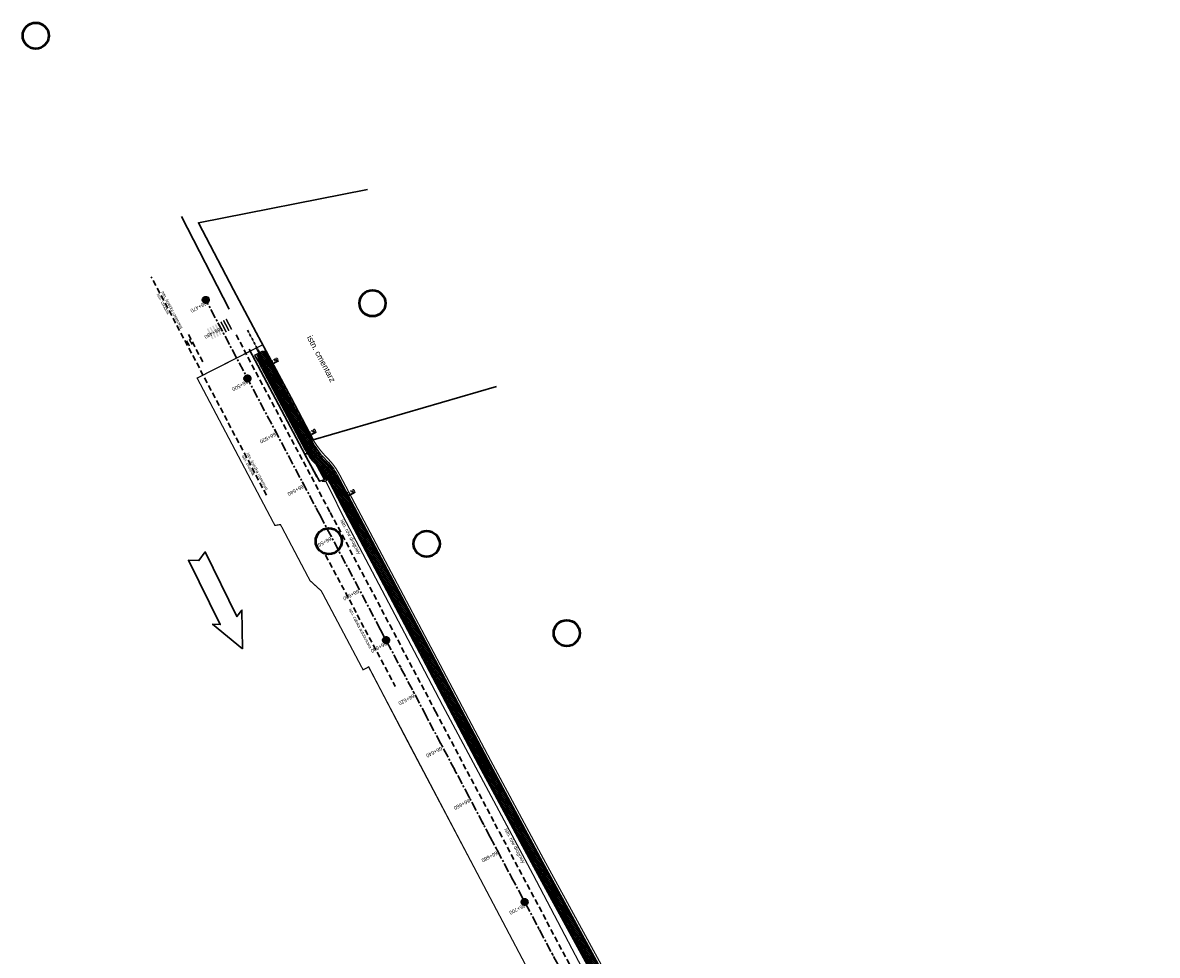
# Model space of a CAD drawing. Extents: x 7529638 to 7533737, y 5721204 to 5727900.
# Tile 24 of 24: x 7529638 to 7530021, y 5727585 to 5727900. Entities that reach past the tile are written whole.
import ezdxf

# ---------------------------------------------------------------- set-up
doc = ezdxf.new("R2010")
doc.units = 0
doc.header["$PDMODE"] = 1
doc.header["$PDSIZE"] = 0.3
for name, pattern in [('817-dzialki-09-05-04$0$HIDDEN', [0.375, 0.25, -0.125]), ('ACAD_ISO05W100', [33, 24, -3, 0, -3, 0, -3]), ('CENTER', [50.8, 31.75, -6.35, 6.35, -6.35]), ('HIDDEN', [9.525, 6.35, -3.175])]:
    doc.linetypes.add(name, pattern=pattern)
for name, color, linetype in [('C-DROGI-SYTUACJA-ETYKIETY', 7, 'Continuous'), ('D-pobocza', 60, 'Continuous'), ('D-rowy', 160, 'Continuous'), ('D-wymiary', 1, 'Continuous')]:
    doc.layers.add(name, color=color, linetype=linetype)
for name, color, linetype, lineweight in [('D-bariera-uliczna-typu-B-01', 1, 'FENCELINE1', 30), ('D-krawędzie', 3, 'Continuous', 30), ('D-obrzeża', 2, 'Continuous', 30), ('D-opisy', 2, 'Continuous', 30), ('D-oś', 10, 'CENTER', 30), ('D-pas-drogowy', 7, 'ACAD_ISO05W100', 50), ('Sieci-KD-proj', 4, 'KANDESZCZ_X2', 50)]:
    doc.layers.add(name, color=color, linetype=linetype, lineweight=lineweight)
for name, color, linetype, lineweight, true_color in [('D-hatch-ciag-pieszo-rowerowy', 7, 'Continuous', 13, 0xff9f80), ('D-LR-etap-III', 7, '817-dzialki-09-05-04$0$HIDDEN', 50, 0x00008f), ('D-ogrodzenie-istn', 7, 'FENCELINE2', 30, 0x7a007a), ('D-podzialy-dzialek', 7, 'Continuous', 50, 0xff3333), ('D-przepusty', 7, 'Continuous', 50, 0x852100)]:
    doc.layers.add(name, color=color, linetype=linetype, lineweight=lineweight, true_color=true_color)
doc.layers.add('D-malowanie-istn', color=7, linetype='Continuous', true_color=0x1a6600)
doc.styles.add('DIMTEXT', font='simplex.shx', dxfattribs={"width": 0.7})
doc.styles.get("Standard").update_dxf_attribs({"font": 'arial.ttf'})
doc.linetypes.add('FENCELINE1', pattern='A,6.35,-2.54,[133,ltypeshp.shx,S=2.54,R=0,X=-2.54,Y=0],-2.54,25.4', length=36.83)
doc.linetypes.add('FENCELINE2', pattern='A,6.35,-2.54,[132,ltypeshp.shx,S=2.54,R=0,X=-2.54,Y=0],-2.54,25.4', length=36.83)
doc.linetypes.add('KANDESZCZ_X2', pattern='A,4.366477,-0.326302,["kd",DIMTEXT,S=1.28,R=0,X=0,Y=-0.405864],-2.036296,4.465198', length=11.194273)
doc.dimstyles.new('500', dxfattribs={"dimtxt": 1, "dimasz": 0.7, "dimexe": 0.2, "dimexo": 0.5, "dimgap": 0.2, "dimtad": 1, "dimrnd": 0.005, "dimzin": 0, "dimdsep": 46, "dimtxsty": 'DIMTEXT', "dimblk": 'ARCHTICK', "dimcen": 0, "dimclrd": 256, "dimclre": 256, "dimclrt": 2, "dimadec": 5, "dimazin": 0, "dimtfac": 1, "dimtofl": 0, "dimtmove": 0, "dimatfit": 3, "dimfxl": 1, "dimtolj": 1, "dimtzin": 0, "dimlwd": -1, "dimlwe": -1, "dimarcsym": 0})

# ---------------------------------------------------------------- blocks, each defined once
blk = doc.blocks.new('_ArchTick')
at = {"color": 0, "linetype": 'ByBlock', "const_width": 0.15}
blk.add_lwpolyline([(-0.5, -0.5), (0.5, 0.5)], dxfattribs=at)
blk = doc.blocks.new('*D74')
at = {"layer": 'D-wymiary', "transparency": 16777216}
for p, q in [((7529747.92, 5727739.56), (7529750.78, 5727741.07)), ((7529745.47, 5727738.83), (7529745.61, 5727738.56)), ((7529745.71, 5727738.39), (7529747.92, 5727739.56)), ((7529747.68, 5727740), (7529747.82, 5727739.73))]:
    blk.add_line(p, q, dxfattribs=at)
at = {"layer": 'Defpoints', "color": 0, "transparency": 16777216}
for p in [(7529745.71, 5727738.39), (7529747.92, 5727739.56), (7529747.92, 5727739.56)]:
    blk.add_point(p, dxfattribs=at)
at = {"layer": 'D-wymiary', "transparency": 16777216, "xscale": 0.6999999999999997, "yscale": 0.6999999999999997, "zscale": 0.6999999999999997}
for p, rotation in [((7529747.92, 5727739.56), 27.87274249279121), ((7529745.71, 5727738.39), 207.8727424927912)]:
    blk.add_blockref('_ArchTick', p, dxfattribs=dict(at, rotation=rotation))
at = {"layer": 'D-wymiary', "color": 2, "transparency": 16777216, "insert": (7529749.33, 5727741.09), "char_height": 1, "attachment_point": 5, "rotation": 27.8727, "style": 'DIMTEXT'}
blk.add_mtext('\\A1;2.50', dxfattribs=at)
blk = doc.blocks.new('*D75')
at = {"layer": 'D-wymiary', "transparency": 16777216}
for p, q in [((7529719.8, 5727782.81), (7529722.01, 5727783.98)), ((7529720.03, 5727782.37), (7529719.89, 5727782.63)), ((7529722.01, 5727783.98), (7529724.87, 5727785.49)), ((7529722.24, 5727783.54), (7529722.1, 5727783.8))]:
    blk.add_line(p, q, dxfattribs=at)
at = {"layer": 'Defpoints', "color": 0, "transparency": 16777216}
for p in [(7529719.8, 5727782.81), (7529722.01, 5727783.98), (7529722.01, 5727783.98)]:
    blk.add_point(p, dxfattribs=at)
at = {"layer": 'D-wymiary', "transparency": 16777216, "xscale": 0.6999999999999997, "yscale": 0.6999999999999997, "zscale": 0.6999999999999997}
for p, rotation in [((7529719.8, 5727782.81), 207.9018329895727), ((7529722.01, 5727783.98), 27.90183298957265)]:
    blk.add_blockref('_ArchTick', p, dxfattribs=dict(at, rotation=rotation))
at = {"layer": 'D-wymiary', "color": 2, "transparency": 16777216, "insert": (7529723.42, 5727785.52), "char_height": 1, "attachment_point": 5, "rotation": 27.9018, "style": 'DIMTEXT'}
blk.add_mtext('\\A1;2.50', dxfattribs=at)
blk = doc.blocks.new('*D76')
at = {"layer": 'D-wymiary', "transparency": 16777216}
for p, q in [((7529732.31, 5727759.19), (7529732.45, 5727758.93)), ((7529732.54, 5727758.75), (7529734.75, 5727759.92)), ((7529734.51, 5727760.36), (7529734.66, 5727760.1)), ((7529734.75, 5727759.92), (7529737.61, 5727761.43))]:
    blk.add_line(p, q, dxfattribs=at)
at = {"layer": 'Defpoints', "color": 0, "transparency": 16777216}
for p in [(7529734.75, 5727759.92), (7529734.75, 5727759.92), (7529732.54, 5727758.75)]:
    blk.add_point(p, dxfattribs=at)
at = {"layer": 'D-wymiary', "transparency": 16777216, "xscale": 0.6999999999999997, "yscale": 0.6999999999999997, "zscale": 0.6999999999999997}
for p, rotation in [((7529732.54, 5727758.75), 207.9018329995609), ((7529734.75, 5727759.92), 27.9018329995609)]:
    blk.add_blockref('_ArchTick', p, dxfattribs=dict(at, rotation=rotation))
at = {"layer": 'D-wymiary', "color": 2, "transparency": 16777216, "insert": (7529736.16, 5727761.46), "char_height": 1, "attachment_point": 5, "rotation": 27.9018, "style": 'DIMTEXT'}
blk.add_mtext('\\A1;2.50', dxfattribs=at)
blk = doc.blocks.new('kilometraz')
at = {"linetype": 'ByBlock', "lineweight": -2}
blk.add_hatch(color=0, dxfattribs=at).paths.add_polyline_path([(0, -0.375, 0.4142136), (0.375, 0, 0.4142136), (0, 0.375)])
at = {"color": 0, "linetype": 'ByBlock', "lineweight": -2}
blk.add_line((0, 0.375), (0, -0.375), dxfattribs=at)
blk.add_circle((0, 0), 0.375, dxfattribs=at)
blk = doc.blocks.new('AeccTickLine')
at = {"color": 0, "linetype": 'ByBlock', "lineweight": -2}
blk.add_line((0, 1), (0, -1), dxfattribs=at)
blk = doc.blocks.new('reszka')
at = {"layer": 'D-przepusty', "lineweight": 25, "extrusion": (-7.091e-05, -7.091e-05, 1)}
for p, q in [((-20, 106), (-66, 43)), ((-12, 100), (-66, 25)), ((-66, -43), (-66, 43)), ((-12, 100), (-20, 106)), ((-20, 106), (0, 106)), ((-12, -100), (-12, 100)), ((-12, 100), (0, 100)), ((0, -106), (0, 106)), ((-12, -100), (-66, -25)), ((-20, -106), (-66, -43)), ((-12, -100), (-20, -106)), ((-20, -106), (0, -106)), ((-12, -100), (0, -100))]:
    blk.add_line(p, q, dxfattribs=at)

msp = doc.modelspace()

# ---------------------------------------------------------------- hatches: boundary and pattern name
at = {"layer": 'D-hatch-ciag-pieszo-rowerowy'}
h = msp.add_hatch(dxfattribs=at)
h.set_pattern_fill('ANSI37', color=256, scale=0.15, style=0)
h.set_pattern_definition([(45, (0, 0), (-0.33675960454, 0.33675960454), []), (135, (0, 0), (-0.33675960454, -0.33675960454), [])])
h.paths.add_polyline_path([(7529794.958, 5727650.503), (7529776.019, 5727686.408), (7529748.844, 5727737.805), (7529744.118, 5727746.741, 0.0717852), (7529740.753, 5727751.358), (7529739.549, 5727752.592, -0.0716576), (7529736.189, 5727757.2), (7529719.52, 5727788.68), (7529717.275, 5727787.577), (7529734.148, 5727755.712, 0.0716576), (7529737.508, 5727751.104), (7529738.712, 5727749.87, -0.0717852), (7529742.077, 5727745.253), (7529746.633, 5727736.639), (7529773.808, 5727685.242), (7529792.751, 5727649.328), (7529811.281, 5727614.82), (7529836.657, 5727568.297), (7529856.555, 5727531.255), (7529859.536, 5727525.637), (7529862.565, 5727525.262), (7529858.761, 5727532.432), (7529838.856, 5727569.487), (7529813.479, 5727616.01)])
at = {"layer": 'D-malowanie-istn'}
h = msp.add_hatch(color=256, dxfattribs=at)
h.paths.add_polyline_path([(7529704.57, 5727798.33), (7529704.126, 5727798.099), (7529705.976, 5727794.552), (7529706.419, 5727794.783)])
h.paths.add_polyline_path([(7529703.683, 5727797.868), (7529703.459, 5727797.751, 0.0166824), (7529705.179, 5727794.137), (7529705.532, 5727794.321)])
h.paths.add_polyline_path([(7529703.459, 5727797.751), (7529703.24, 5727797.637), (7529705.089, 5727794.09), (7529705.179, 5727794.137, -0.0166824)])
h.paths.add_polyline_path([(7529702.796, 5727797.406), (7529702.353, 5727797.174), (7529704.202, 5727793.628), (7529704.646, 5727793.859)])
h.paths.add_polyline_path([(7529701.909, 5727796.943), (7529701.466, 5727796.712), (7529703.316, 5727793.165), (7529703.759, 5727793.396)])
h.paths.add_polyline_path([(7529701.023, 5727796.481), (7529700.579, 5727796.25), (7529702.429, 5727792.703), (7529702.872, 5727792.934)])
h = msp.add_hatch(color=256, dxfattribs=at)
h.paths.add_polyline_path([(7529707.309, 5727799.725), (7529706.865, 5727799.493), (7529708.715, 5727795.947), (7529709.158, 5727796.178)])
h.paths.add_polyline_path([(7529706.422, 5727799.262), (7529705.978, 5727799.031), (7529707.828, 5727795.484), (7529708.271, 5727795.715)])
h.paths.add_polyline_path([(7529705.535, 5727798.8), (7529705.092, 5727798.569), (7529706.941, 5727795.022), (7529707.385, 5727795.253)])
h = msp.add_hatch(color=256, dxfattribs=at)
h.paths.add_polyline_path([(7529694.481, 5727790.404), (7529694.926, 5727790.632), (7529694, 5727792.408), (7529693.556, 5727792.177)])
h.paths.add_polyline_path([(7529695.371, 5727790.86), (7529695.816, 5727791.089), (7529694.887, 5727792.87), (7529694.443, 5727792.639)])

# ---------------------------------------------------------------- linework, layer by layer
at = {"layer": 'D-bariera-uliczna-typu-B-01', "ltscale": 0.1}
for points in [[(7529692.046, 5727834.185), (7529708.086, 5727802.898)], [(7529714.892, 5727789.45), (7529737.699, 5727746.326)]]:
    msp.add_lwpolyline(points, dxfattribs=at)
at = {"layer": 'D-krawędzie', "linetype": 'HIDDEN', "ltscale": 0.3}
for points in [[(7529720.718, 5727740.089), (7529681.837, 5727813.791)], [(7529694.37, 5727794.38), (7529699.37, 5727784.86)], [(7529710.45, 5727794.247), (7529742.213, 5727734.302), (7529762.326, 5727696.274), (7529777.785, 5727667.006), (7529799.322, 5727626.3), (7529822.193, 5727583.156), (7529846.924, 5727536.347), (7529864.752, 5727502.663), (7529900.459, 5727434.965), (7529935.352, 5727369.308), (7529971.476, 5727300.786), (7530006.702, 5727234.141), (7530044.198, 5727163.133), (7530082.89, 5727090.2), (7530098.687, 5727060.362), (7530131.998, 5726997.21), (7530163.822, 5726937.097), (7530204.081, 5726861.013), (7530247.82, 5726778.438)]]:
    msp.add_lwpolyline(points, dxfattribs=at)
at = {"layer": 'D-krawędzie', "linetype": 'ByBlock'}
msp.add_lwpolyline([(7529739.42, 5727745.035), (7529738.59, 5727744.81), (7529733.626, 5727753.805), (7529734.819, 5727754.543)], dxfattribs=at)
at = {"layer": 'D-krawędzie', "linetype": 'HIDDEN', "ltscale": 0.3, "flags": 128}
msp.add_lwpolyline([(7529740.66, 5727719.87), (7529764.16, 5727675.55)], dxfattribs=at)
at = {"layer": 'D-LR-etap-III', "ltscale": 10, "flags": 128}
msp.add_lwpolyline([(7531750.474, 5723895.103, 0.4, 0.4, 0), (7531750.505, 5723895.13, 0.4, 0.4, 0), (7531682.71, 5724022.92, 0.4, 0.4, 0), (7531619.177, 5724147.204, 0.4, 0.4, 0), (7531592.309, 5724198.489, 0.4, 0.4, 0), (7531553.264, 5724272.919, 0.4, 0.4, 0), (7531504.02, 5724366.79, 0.4, 0.4, 0), (7531482.09, 5724407.62, 0.4, 0.4, 0), (7531412.35, 5724541.183, 0.4, 0.4, 0), (7531388.464, 5724586.93, 0.4, 0.4, 0), (7531345.12, 5724669.94, 0.4, 0.4, 0), (7531127.66, 5725081.67, 0.4, 0.4, 0), (7531059.253, 5725211.041, 0.4, 0.4, 0), (7531008.007, 5725307.954, 0.4, 0.4, 0), (7530964.182, 5725390.836, 0.4, 0.4, 0), (7530914.557, 5725484.684, 0.4, 0.4, 0), (7530865.243, 5725577.494, 0.4, 0.4, 0), (7530840.085, 5725624.059, 0.4, 0.4, 0), (7530802.56, 5725694.925, 0.4, 0.4, 0), (7530755.54, 5725787.51, 0.4, 0.4, 0), (7530708.718, 5725876.303, 0.4, 0.4, 0), (7530695.12, 5725902.09, 0.4, 0.4, 0), (7530642.914, 5726001.078, 0.4, 0.4, 0), (7530634.935, 5726016.147, 0.4, 0.4, 0), (7530610.82, 5726061.93, 0.4, 0.4, 0), (7530610.82, 5726061.93, 0.4, 0.4, 0), (7530607.21, 5726063.51, 0.4, 0.4, 0), (7530597.42, 5726080.68, 0.4, 0.4, 0), (7530591.16, 5726088.44, 0.4, 0.4, 0), (7530581.28, 5726107.21, 0.4, 0.4, 0), (7530571.29, 5726130.56, 0.4, 0.4, 0), (7530549.555, 5726171.527, 0.4, 0.4, 0), (7530531.014, 5726206.474, 0.4, 0.4, 0), (7530516.461, 5726236.017, 0.4, 0.4, 0), (7530500.799, 5726266.141, 0.4, 0.4, 0), (7530491.35, 5726283.94, 0.4, 0.4, 0), (7530482.4, 5726303.41, 0.4, 0.4, 0), (7530482.4, 5726303.41, 0.4, 0.4, 0), (7530450.41, 5726357.28, 0.4, 0.4, 0), (7530397.759, 5726458.5, 0.4, 0.4, 0), (7530334.708, 5726583.665, 0.4, 0.4, 0), (7530303.939, 5726645.168, 0.4, 0.4, 0), (7530300.51, 5726651.778, 0.4, 0.4, 0), (7530289.214, 5726671.967, 0.4, 0.4, 0), (7530281.54, 5726685.57, 0.4, 0.4, 0), (7530261.371, 5726724.163, 0.4, 0.4, 0), (7530254.03, 5726738.21, 0.4, 0.4, 0), (7530197.22, 5726845.06, 0.4, 0.4, 0), (7530194.71, 5726849.15, 0.4, 0.4, 0), (7530195.92, 5726850.75, 0.4, 0.4, 0), (7530170.547, 5726892.961, 0.4, 0.4, 0), (7530143.175, 5726945.066, 0.4, 0.4, 0), (7530105.06, 5727018.32, 0.4, 0.4, 0), (7530100.06, 5727027.16, 0.4, 0.4, 0), (7530062.319, 5727099.625, 0.4, 0.4, 0), (7530015.379, 5727189.42, 0.4, 0.4, 0), (7529983.208, 5727250.207, 0.4, 0.4, 0), (7529953.284, 5727306.747, 0.4, 0.4, 0), (7529900.671, 5727406.159, 0.4, 0.4, 0), (7529890.63, 5727425.131, 0.4, 0.4, 0), (7529875.155, 5727454.426, 0.4, 0.4, 0), (7529857.56, 5727487.787, 0.4, 0.4, 0), (7529835.194, 5727530.193, 0.4, 0.4, 0), (7529811.741, 5727574.662, 0.4, 0.4, 0), (7529792.102, 5727611.923, 0.4, 0.4, 0), (7529768.066, 5727657.47, 0.4, 0.4, 0), (7529755.211, 5727682.131, 0.4, 0.4, 0), (7529753.31, 5727681.13, 0.4, 0.4, 0), (7529739.21, 5727707.77, 0.4, 0.4, 0), (7529735.395, 5727711.252, 0.4, 0.4, 0), (7529725.42, 5727730.2, 0.4, 0.4, 0), (7529723.55, 5727729.88, 0.4, 0.4, 0), (7529697.302, 5727779.642, 0.4, 0.4, 0), (7529719.413, 5727790.898, 0.4, 0.4, 0), (7529736.46, 5727758.74, 0.4, 0.4, 0.0460321), (7529740.444, 5727753.465, 0.4, 0.4, 0), (7529741.648, 5727752.231, 0.4, 0.4, -0.0717852), (7529745.223, 5727747.325, 0.4, 0.4, 0), (7529749.949, 5727738.389, 0.4, 0.4, 0), (7529777.124, 5727686.992, 0.4, 0.4, 0), (7529796.062, 5727651.09, 0.4, 0.4, 0), (7529814.579, 5727616.605, 0.4, 0.4, 0), (7529839.955, 5727570.082, 0.4, 0.4, 0), (7529859.864, 5727533.021, 0.4, 0.4, 0), (7529880.997, 5727493.182, 0.4, 0.4, 0), (7529904.798, 5727448.507, 0.4, 0.4, 0), (7529920.757, 5727418.287, 0.4, 0.4, 0), (7529946.499, 5727367.895, 0.4, 0.4, 0), (7529971.896, 5727319.981, 0.4, 0.4, 0), (7529988.437, 5727288.487, 0.4, 0.4, 0), (7529996.992, 5727272.627, 0.4, 0.4, 0), (7530017.129, 5727234.286, 0.4, 0.4, 0), (7530032.82, 5727204.742, 0.4, 0.4, 0), (7530051.161, 5727170.054, 0.4, 0.4, 0), (7530068.798, 5727136.771, 0.4, 0.4, 0), (7530090.027, 5727095.971, 0.4, 0.4, 0), (7530107.701, 5727063.401, 0.4, 0.4, 0), (7530136.275, 5727011.384, 0.4, 0.4, 0), (7530162.713, 5726962.886, 0.4, 0.4, 0), (7530186.28, 5726918.985, 0.4, 0.4, 0), (7530207.082, 5726878.943, 0.4, 0.4, 0), (7530230.626, 5726834.519, 0.4, 0.4, 0), (7530260.222, 5726778.245, 0.4, 0.4, 0), (7530265.608, 5726773.238, 0.4, 0.4, 0), (7530276.571, 5726763.69, 0.4, 0.4, 0), (7530289.767, 5726738.01, 0.4, 0.4, 0), (7530291.165, 5726721.546, 0.4, 0.4, 0), (7530295.342, 5726713.088, 0.4, 0.4, 0), (7530301.678, 5726700.637, 0.4, 0.4, 0), (7530324.365, 5726656.792, 0.4, 0.4, 0), (7530342.136, 5726623.047, 0.4, 0.4, 0), (7530359.054, 5726590.648, 0.4, 0.4, 0), (7530382.017, 5726547.444, 0.4, 0.4, 0), (7530405.164, 5726503.164, 0.4, 0.4, 0), (7530426.654, 5726462.186, 0.4, 0.4, 0), (7530447.035, 5726423.303, 0.4, 0.4, 0), (7530470, 5726379.319, 0.4, 0.4, 0), (7530489.471, 5726342.493, 0.4, 0.4, 0), (7530508.631, 5726306.285, 0.4, 0.4, 0), (7530529.209, 5726266.894, 0.4, 0.4, 0), (7530544.133, 5726237.806, 0.4, 0.4, 0), (7530554.936, 5726217.866, 0.4, 0.4, 0.0204379), (7530556.557, 5726215.146, 0.4, 0.4, 0), (7530564.205, 5726203.429, 0.4, 0.4, -0.0241664), (7530566.219, 5726199.99, 0.4, 0.4, 0), (7530569.433, 5726193.841, 0.4, 0.4, -0.0214946), (7530571.303, 5726189.853, 0.4, 0.4, 0), (7530574.17, 5726182.99, 0.4, 0.4, 0.0225353), (7530576.043, 5726179.017, 0.4, 0.4, 0), (7530580.578, 5726170.428, 0.4, 0.4, 0), (7530583.3, 5726167.41, 0.4, 0.4, 0), (7530588.019, 5726160.183, 0.4, 0.4, 0), (7530598.618, 5726155.264, 0.4, 0.4, 0), (7530608.258, 5726140.497, 0.4, 0.4, 0), (7530603.27, 5726136.83, 0.4, 0.4, 0), (7530606.53, 5726131.84, 0.4, 0.4, 0), (7530603.992, 5726123.395, 0.4, 0.4, 0), (7530604.725, 5726122.208, 0.4, 0.4, -0.0171909), (7530608.179, 5726116.165, 0.4, 0.4, 0), (7530628.536, 5726077.513, 0.4, 0.4, 0), (7530650.61, 5726035.728, 0.4, 0.4, 0), (7530669.66, 5725998.908, 0.4, 0.4, 0), (7530697.662, 5725945.732, 0.4, 0.4, 0), (7530716.009, 5725911.041, 0.4, 0.4, 0), (7530734.249, 5725876.731, 0.4, 0.4, 0), (7530752.493, 5725841.77, 0.4, 0.4, 0), (7530779.501, 5725790.396, 0.4, 0.4, 0), (7530796.713, 5725757.721, 0.4, 0.4, 0), (7530818.11, 5725716.812, 0.4, 0.4, 0), (7530832.483, 5725688.463, 0.4, 0.4, 0), (7530848.599, 5725657.77, 0.4, 0.4, 0), (7530868.416, 5725620.234, 0.4, 0.4, 0), (7530873.03, 5725611.462, 0.4, 0.4, 0), (7530879.813, 5725598.545, 0.4, 0.4, 0.1336076), (7530886.517, 5725591.336, 0.4, 0.4, 0), (7530889.092, 5725589.736, 0.4, 0.4, -0.0197443), (7530902.424, 5725580.208, 0.4, 0.4, 0), (7530905.83, 5725573.47, 0.4, 0.4, -0.019389), (7530909.092, 5725555.549, 0.4, 0.4, 0), (7530909.405, 5725546.422, 0.4, 0.4, 0), (7530926.738, 5725511.613, 0.4, 0.4, 0), (7530959.045, 5725450.186, 0.4, 0.4, 0), (7531002.124, 5725368.289, 0.4, 0.4, 0), (7531031.647, 5725313.275, 0.4, 0.4, 0), (7531063.399, 5725254.295, 0.4, 0.4, 0), (7531090.471, 5725202.703, 0.4, 0.4, 0), (7531113.223, 5725158.577, 0.4, 0.4, 0), (7531150.831, 5725086.712, 0.4, 0.4, 0), (7531159.28, 5725076.787, 0.4, 0.4, 0), (7531166.31, 5725074.58, 0.4, 0.4, 0), (7531172.29, 5725062.58, 0.4, 0.4, 0), (7531170.59, 5725055.606, 0.4, 0.4, 0), (7531174.952, 5725040.351, 0.4, 0.4, 0), (7531205.998, 5724981.579, 0.4, 0.4, 0), (7531237.222, 5724922.816, 0.4, 0.4, 0), (7531262.39, 5724875.283, 0.4, 0.4, 0), (7531296.078, 5724811.596, 0.4, 0.4, 0), (7531315.935, 5724773.526, 0.4, 0.4, 0), (7531345.276, 5724720.081, 0.4, 0.4, 0), (7531366.586, 5724677.208, 0.4, 0.4, 0), (7531382.715, 5724645.976, 0.4, 0.4, 0), (7531401.299, 5724610.875, 0.4, 0.4, 0), (7531427.288, 5724560.489, 0.4, 0.4, 0), (7531449.111, 5724520.398, 0.4, 0.4, 0), (7531477.65, 5724466.021, 0.4, 0.4, 0), (7531500.996, 5724421.113, 0.4, 0.4, 0), (7531512.961, 5724397.937, 0.4, 0.4, 0.002391), (7531518.819, 5724389.827, 0.4, 0.4, 0), (7531526.32, 5724379.39, 0.4, 0.4, 0), (7531539.05, 5724355.274, 0.4, 0.4, 0), (7531567.497, 5724301.386, 0.4, 0.4, 0), (7531601.021, 5724241.29, 0.4, 0.4, 0), (7531634.984, 5724179.164, 0.4, 0.4, 0), (7531649, 5724153.82, 0.4, 0.4, 0), (7531666.786, 5724113.659, 0.4, 0.4, 0), (7531674.55, 5724094.21, 0.4, 0.4, 0), (7531682.84, 5724077.713, 0.4, 0.4, 0), (7531692.69, 5724058.11, 0.4, 0.4, 0), (7531692.69, 5724058.11, 0.4, 0.4, 0), (7531699.47, 5724043.17, 0.4, 0.4, 0), (7531719.792, 5724002.494, 0.4, 0.4, 0), (7531737.748, 5723966.758, 0.4, 0.4, 0), (7531754.514, 5723945.886, 0.4, 0.4, 0), (7531764.652, 5723934.667, 0.4, 0.4, 0), (7531780.08, 5723929.25, 0.4, 0.4, 0), (7531792.612, 5723906.338, 0.4, 0.4, 0), (7531792.612, 5723906.338, 0.4, 0.4, 0), (7531756.962, 5723883.055, 0.4, 0.4, 0), (7531750.46, 5723895.13, 0.4, 0.4, 0), (7531750.46, 5723895.13, 0, 0, 0)], format="xyseb", dxfattribs=at)
at = {"layer": 'D-obrzeża'}
for points in [[(7529716.61, 5727787.25), (7529719.52, 5727788.68)], [(7529716.61, 5727787.25), (7529718.473, 5727785.316)]]:
    msp.add_lwpolyline(points, dxfattribs=at)
for points in [[(7529996.408, 5727271.05), (7529995.888, 5727272.04), (7529987.333, 5727287.9), (7529970.791, 5727319.398), (7529945.39, 5727367.318), (7529919.647, 5727417.711), (7529903.693, 5727447.921), (7529879.894, 5727492.595), (7529858.761, 5727532.432), (7529838.856, 5727569.487), (7529813.479, 5727616.01), (7529794.958, 5727650.503), (7529776.019, 5727686.408), (7529748.844, 5727737.805), (7529744.118, 5727746.741, 0.0717852), (7529740.753, 5727751.358), (7529739.549, 5727752.592, -0.0716576), (7529736.189, 5727757.2), (7529719.52, 5727788.68)], [(7530013.813, 5727232.534), (7529993.681, 5727270.865), (7529985.127, 5727286.725), (7529968.58, 5727318.231), (7529943.172, 5727366.164), (7529917.429, 5727416.559), (7529901.485, 5727446.75), (7529877.686, 5727491.422), (7529856.555, 5727531.255), (7529836.657, 5727568.297), (7529811.281, 5727614.82), (7529792.751, 5727649.328), (7529773.808, 5727685.242), (7529746.633, 5727736.639), (7529746.633, 5727736.639), (7529742.077, 5727745.253, 0.0717852), (7529738.712, 5727749.87), (7529737.508, 5727751.104, -0.0716576), (7529734.148, 5727755.712), (7529718.473, 5727785.316)]]:
    msp.add_lwpolyline(points, format="xyb", dxfattribs=at)
at = {"layer": 'D-ogrodzenie-istn', "ltscale": 0.1}
msp.add_lwpolyline([(7529754.817, 5727843.324), (7529697.75, 5727832.09), (7529709.543, 5727809.445), (7529717.215, 5727795.017), (7529728.991, 5727772.949), (7529736.46, 5727758.74), (7529798.316, 5727776.826)], dxfattribs=at)
at = {"layer": 'D-opisy', "color": 3}
msp.add_lwpolyline([(7529712.6, 5727688.251), (7529712.405, 5727701.287), (7529710.73, 5727699.136), (7529700.027, 5727720.952), (7529697.93, 5727718.001), (7529694.378, 5727718.155), (7529705.101, 5727696.428), (7529702.532, 5727696.534), (7529712.6, 5727688.251)], dxfattribs=at)
at = {"layer": 'D-oś', "ltscale": 0.1}
msp.add_lwpolyline([(7530244.732, 5726776.79), (7530200.988, 5726859.376), (7530160.728, 5726935.459), (7530128.903, 5726995.575), (7530095.593, 5727058.727), (7530079.798, 5727088.56), (7530041.105, 5727161.496), (7530003.607, 5727232.506), (7529968.381, 5727299.153), (7529932.259, 5727367.671), (7529897.365, 5727433.327), (7529861.657, 5727501.028), (7529843.829, 5727534.712), (7529819.1, 5727581.518), (7529796.228, 5727624.663), (7529774.69, 5727665.371), (7529759.232, 5727694.637), (7529739.12, 5727732.663), (7529700.238, 5727806.043)], dxfattribs=at)
at = {"layer": 'D-oś', "ltscale": 0.03}
msp.add_lwpolyline([(7529714.301, 5727795.865), (7529735.169, 5727756.456, 0.0716576), (7529738.529, 5727751.848), (7529739.732, 5727750.614, -0.0717852), (7529743.098, 5727745.997), (7529747.739, 5727737.221), (7529774.913, 5727685.825), (7529793.855, 5727649.915), (7529812.38, 5727615.415), (7529837.757, 5727568.892), (7529857.658, 5727531.843), (7529878.79, 5727492.008), (7529902.589, 5727447.335), (7529918.538, 5727417.135), (7529944.281, 5727366.741), (7529969.685, 5727318.815), (7529986.23, 5727287.312), (7529994.785, 5727271.452), (7530014.919, 5727233.118)], format="xyb", dxfattribs=at)
at = {"layer": 'D-pas-drogowy', "ltscale": 0.2, "flags": 128}
msp.add_lwpolyline([(7531633.019, 5724182.834, 0.4, 0.4, 0), (7531617.559, 5724211.608, 0.4, 0.4, 0), (7531566.784, 5724302.736, 0.4, 0.4, 0), (7531538.419, 5724356.47, 0.4, 0.4, 0), (7531526.32, 5724379.39, 0.4, 0.4, 0), (7531516.102, 5724393.607, 0.4, 0.4, 0.0014851), (7531513.78, 5724396.838, 0.4, 0.4, 0), (7531501.87, 5724413.41, 0.4, 0.4, 0), (7531474.926, 5724464.508, 0.4, 0.4, 0), (7531446.2, 5724518.992, 0.4, 0.4, 0), (7531424.962, 5724559.262, 0.4, 0.4, 0), (7531398.444, 5724609.566, 0.4, 0.4, 0), (7531379.647, 5724645.216, 0.4, 0.4, 0), (7531365.23, 5724672.56, 0.4, 0.4, 0), (7531341.306, 5724717.915, 0.4, 0.4, 0), (7531312.9, 5724771.789, 0.4, 0.4, 0), (7531292.591, 5724810.307, 0.4, 0.4, 0), (7531259.392, 5724873.271, 0.4, 0.4, 0), (7531233.74, 5724921.923, 0.4, 0.4, 0), (7531203.073, 5724980.092, 0.4, 0.4, 0), (7531173.471, 5725036.225, 0.4, 0.4, 0), (7531168.27, 5725046.09, 0.4, 0.4, 0), (7531172.29, 5725062.58, 0.4, 0.4, 0), (7531166.31, 5725074.58, 0.4, 0.4, 0), (7531150.32, 5725079.6, 0.4, 0.4, 0), (7531141.5, 5725096.43, 0.4, 0.4, 0), (7531109.312, 5725157.814, 0.4, 0.4, 0), (7531086.641, 5725201.048, 0.4, 0.4, 0), (7531059.198, 5725253.384, 0.4, 0.4, 0), (7531028.207, 5725312.489, 0.4, 0.4, 0), (7530999.105, 5725367.99, 0.4, 0.4, 0), (7530956.248, 5725449.725, 0.4, 0.4, 0), (7530924.398, 5725510.464, 0.4, 0.4, 0), (7530897.51, 5725561.74, 0.4, 0.4, 0), (7530894.46, 5725566.14, 0.4, 0.4, 0), (7530892.16, 5725570.49, 0.4, 0.4, 0), (7530869.363, 5725613.307, 0.4, 0.4, 0), (7530861.694, 5725627.705, 0.4, 0.4, 0), (7530852.74, 5725644.52, 0.4, 0.4, 0), (7530831.51, 5725684.2, 0.4, 0.4, 0), (7530811.13, 5725722.52, 0.4, 0.4, 0), (7530792.348, 5725757.941, 0.4, 0.4, 0), (7530768.03, 5725803.8, 0.4, 0.4, 0), (7530748.769, 5725840.179, 0.4, 0.4, 0), (7530727.7, 5725879.97, 0.4, 0.4, 0), (7530712.098, 5725909.545, 0.4, 0.4, 0), (7530693.644, 5725944.645, 0.4, 0.4, 0), (7530665.702, 5725997.539, 0.4, 0.4, 0), (7530641.76, 5726042.88, 0.4, 0.4, 0), (7530616.5, 5726091.48, 0.4, 0.4, 0), (7530604.628, 5726114.32, 0.4, 0.4, -0.0077628), (7530602.5, 5726118.43, 0.4, 0.4, 0), (7530603.992, 5726123.395, 0.4, 0.4, 0), (7530606.53, 5726131.84, 0.4, 0.4, 0), (7530603.27, 5726136.83, 0.4, 0.4, 0), (7530593.776, 5726151.369, 0.4, 0.4, 0), (7530590.203, 5726156.84, 0.4, 0.4, 0), (7530583.3, 5726167.41, 0.4, 0.4, 0), (7530580.578, 5726170.428, 0.4, 0.4, 0), (7530575.85, 5726175.67, 0.4, 0.4, 0), (7530569.01, 5726186.66, 0.4, 0.4, 0), (7530562.555, 5726199.189, 0.4, 0.4, 0), (7530555.67, 5726211.39, 0.4, 0.4, 0), (7530548.29, 5726224.23, 0.4, 0.4, 0), (7530540.58, 5726237.71, 0.4, 0.4, 0), (7530532.68, 5726252.65, 0.4, 0.4, 0), (7530524.06, 5726269.35, 0.4, 0.4, 0), (7530502.82, 5726309.91, 0.4, 0.4, 0), (7530488.83, 5726336.63, 0.4, 0.4, 0), (7530466.03, 5726380.16, 0.4, 0.4, 0), (7530438.47, 5726432.77, 0.4, 0.4, 0), (7530424.53, 5726459.09, 0.4, 0.4, 0), (7530401.63, 5726502.97, 0.4, 0.4, 0), (7530383.38, 5726538.06, 0.4, 0.4, 0), (7530353.97, 5726593.52, 0.4, 0.4, 0), (7530338.47, 5726622.74, 0.4, 0.4, 0), (7530322.01, 5726653.88, 0.4, 0.4, 0), (7530297.54, 5726700.33, 0.4, 0.4, 0), (7530287.38, 5726719.6, 0.4, 0.4, 0), (7530285.95, 5726722.316, 0.4, 0.4, 0), (7530280.26, 5726733.12, 0.4, 0.4, 0), (7530266.73, 5726758.74, 0.4, 0.4, 0), (7530260.42, 5726770.47, 0.4, 0.4, 0), (7530253.25, 5726783.82, 0.4, 0.4, 0), (7530244.95, 5726799.33, 0.4, 0.4, 0), (7530239.39, 5726808.49, 0.4, 0.4, 0), (7530238.29, 5726807.9, 0.4, 0.4, 0), (7530218.11, 5726850.67, 0.4, 0.4, 0), (7530175.907, 5726928.168, 0.4, 0.4, 0), (7530096.68, 5727076.15, 0.4, 0.4, 0), (7530094.68, 5727079.89, 0.4, 0.4, 0), (7530064.597, 5727135.523, 0.4, 0.4, 0), (7530046.731, 5727168.892, 0.4, 0.4, 0), (7530025.803, 5727208.461, 0.4, 0.4, 0), (7530012.847, 5727232.979, 0.4, 0.4, 0), (7529994.15, 5727268.45, 0.4, 0.4, 0), (7529981.671, 5727291.93, 0.4, 0.4, 0), (7529949.89, 5727351.73, 0.4, 0.4, 0), (7529924.75, 5727399.03, 0.4, 0.4, 0), (7529915.516, 5727417.1, 0.4, 0.4, 0), (7529885.83, 5727475.19, 0.4, 0.4, 0), (7529862.56, 5727519.97, 0.4, 0.4, 0), (7529852.985, 5727538.191, 0.4, 0.4, 0), (7529836.513, 5727569.511, 0.4, 0.4, 0), (7529815.369, 5727609.141, 0.4, 0.4, 0), (7529792.795, 5727651.247, 0.4, 0.4, 0), (7529774.199, 5727685.858, 0.4, 0.4, 0), (7529746.966, 5727736.059, 0.4, 0.4, 0), (7529733.92, 5727757.62, 0.4, 0.4, 0), (7529717.237, 5727789.763, 0.4, 0.4, 0), (7529697.302, 5727779.642, 0.4, 0.4, 0), (7529723.55, 5727729.88, 0.4, 0.4, 0), (7529725.42, 5727730.2, 0.4, 0.4, 0), (7529735.38, 5727711.28, 0.4, 0.4, 0), (7529739.21, 5727707.77, 0.4, 0.4, 0), (7529753.31, 5727681.13, 0.4, 0.4, 0), (7529755.178, 5727682.114, 0.4, 0.4, 0), (7529792.102, 5727611.923, 0.4, 0.4, 0), (7529811.741, 5727574.662, 0.4, 0.4, 0), (7529835.194, 5727530.193, 0.4, 0.4, 0), (7529857.56, 5727487.787, 0.4, 0.4, 0), (7529875.155, 5727454.426, 0.4, 0.4, 0), (7529890.63, 5727425.131, 0.4, 0.4, 0), (7529900.671, 5727406.159, 0.4, 0.4, 0), (7529953.284, 5727306.747, 0.4, 0.4, 0), (7529983.208, 5727250.207, 0.4, 0.4, 0), (7530015.379, 5727189.42, 0.4, 0.4, 0), (7530062.319, 5727099.625, 0.4, 0.4, 0), (7530100.06, 5727027.16, 0.4, 0.4, 0), (7530105.06, 5727018.32, 0.4, 0.4, 0), (7530143.175, 5726945.066, 0.4, 0.4, 0), (7530170.547, 5726892.961, 0.4, 0.4, 0), (7530195.92, 5726850.75, 0.4, 0.4, 0), (7530194.71, 5726849.15, 0.4, 0.4, 0), (7530197.22, 5726845.06, 0.4, 0.4, 0), (7530254.03, 5726738.21, 0.4, 0.4, 0), (7530261.371, 5726724.163, 0.4, 0.4, 0), (7530281.54, 5726685.57, 0.4, 0.4, 0), (7530289.214, 5726671.967, 0.4, 0.4, 0), (7530300.51, 5726651.778, 0.4, 0.4, 0), (7530303.939, 5726645.168, 0.4, 0.4, 0), (7530334.708, 5726583.665, 0.4, 0.4, 0), (7530397.759, 5726458.5, 0.4, 0.4, 0), (7530450.41, 5726357.28, 0.4, 0.4, 0), (7530482.4, 5726303.41, 0.4, 0.4, 0), (7530483.688, 5726301.003, 0.4, 0.4, 0), (7530491.35, 5726283.94, 0.4, 0.4, 0), (7530512.67, 5726243.78, 0.4, 0.4, 0), (7530529.43, 5726209.46, 0.4, 0.4, 0), (7530571.29, 5726130.56, 0.4, 0.4, 0), (7530581.28, 5726107.21, 0.4, 0.4, 0), (7530591.16, 5726088.44, 0.4, 0.4, 0), (7530597.42, 5726080.68, 0.4, 0.4, 0), (7530607.21, 5726063.51, 0.4, 0.4, 0), (7530610.82, 5726061.93, 0.4, 0.4, 0), (7530634.935, 5726016.147, 0.4, 0.4, 0), (7530642.914, 5726001.078, 0.4, 0.4, 0), (7530695.12, 5725902.09, 0.4, 0.4, 0), (7530708.718, 5725876.303, 0.4, 0.4, 0), (7530755.54, 5725787.51, 0.4, 0.4, 0), (7530802.56, 5725694.925, 0.4, 0.4, 0), (7530840.085, 5725624.059, 0.4, 0.4, 0), (7530865.243, 5725577.494, 0.4, 0.4, 0), (7530914.557, 5725484.684, 0.4, 0.4, 0), (7530964.182, 5725390.836, 0.4, 0.4, 0), (7531008.007, 5725307.954, 0.4, 0.4, 0), (7531059.253, 5725211.041, 0.4, 0.4, 0), (7531127.66, 5725081.67, 0.4, 0.4, 0), (7531345.12, 5724669.94, 0.4, 0.4, 0), (7531388.464, 5724586.93, 0.4, 0.4, 0), (7531412.35, 5724541.183, 0.4, 0.4, 0), (7531482.09, 5724407.62, 0.4, 0.4, 0), (7531504.02, 5724366.79, 0.4, 0.4, 0), (7531519.374, 5724337.52, 0.4, 0.4, 0), (7531563.749, 5724252.932, 0.4, 0.4, 0), (7531602.175, 5724179.681, 0.4, 0.4, 0), (7531619.177, 5724147.204, 0.4, 0.4, 0), (7531625.038, 5724135.635, 0.4, 0.4, 0), (7531656.796, 5724073.316, 0.4, 0.4, 0), (7531675.12, 5724037.36, 0.4, 0.4, 0), (7531682.71, 5724022.92, 0.4, 0.4, 0), (7531705.565, 5723979.811, 0.4, 0.4, 0), (7531736.606, 5723921.262, 0.4, 0.4, 0), (7531750.46, 5723895.13, 0.4, 0.4, 0), (7531740.77, 5723886.56, 0.4, 0.4, 0), (7531732.86, 5723885, 0.4, 0.4, 0), (7531722.18, 5723887.77, 0.4, 0.4, 0), (7531729.87, 5723862.17, 0.4, 0.4, 0), (7531742.92, 5723861.93, 0.4, 0.4, 0), (7531763.71, 5723859.52, 0.4, 0.4, 0), (7531768.42, 5723854.12, 0.4, 0.4, 0), (7531787.42, 5723817.97, 0.4, 0.4, 0), (7531795.57, 5723809.82, 0.4, 0.4, 0), (7531816.347, 5723819.85, 0.4, 0.4, 0), (7531816.347, 5723819.85, 0.4, 0.4, 0), (7531805.06, 5723843.23, 0.4, 0.4, 0), (7531803.61, 5723886.23, 0.4, 0.4, 0), (7531803.61, 5723886.23, 0.4, 0.4, 0), (7531780.08, 5723929.25, 0.4, 0.4, 0), (7531758.69, 5723936.76, 0.4, 0.4, 0), (7531749.359, 5723946.412, 0.4, 0.4, 0), (7531742.71, 5723953.29, 0.4, 0.4, 0), (7531735.177, 5723967.878, 0.4, 0.4, 0), (7531722.37, 5723992.68, 0.4, 0.4, 0), (7531705.042, 5724030.886, 0.4, 0.4, 0), (7531699.47, 5724043.17, 0.4, 0.4, 0), (7531692.69, 5724058.11, 0.4, 0.4, 0), (7531679.672, 5724084.017, 0.4, 0.4, 0), (7531674.55, 5724094.21, 0.4, 0.4, 0), (7531666.633, 5724114.003, 0.4, 0.4, 0), (7531649, 5724153.82, 0.4, 0.4, 0), (7531641.49, 5724149.34, 0.4, 0.4, 0), (7531626.04, 5724179.34, 0.4, 0.4, 0), (7531633.03, 5724182.84, 0, 0, 0)], format="xyseb", dxfattribs=at)
at = {"layer": 'D-pobocza'}
msp.add_lwpolyline([(7529716.61, 5727787.25), (7529718.045, 5727785.054)], dxfattribs=at)
for points in [[(7529719.962, 5727788.914), (7529736.631, 5727757.434, 0.0716576), (7529739.907, 5727752.941), (7529741.111, 5727751.707, -0.0717852), (7529744.56, 5727746.975), (7529749.286, 5727738.039), (7529776.461, 5727686.642), (7529795.4, 5727650.738), (7529813.919, 5727616.248), (7529839.296, 5727569.725), (7529859.202, 5727532.667), (7529880.335, 5727492.83), (7529904.135, 5727448.155), (7529920.091, 5727417.942), (7529945.833, 5727367.549), (7529971.233, 5727319.631), (7529987.775, 5727288.135), (7529996.33, 5727272.275), (7529996.866, 5727271.253)], [(7529718.045, 5727785.054), (7529733.706, 5727755.478, 0.0716576), (7529737.151, 5727750.754), (7529738.354, 5727749.521, -0.0717852), (7529741.635, 5727745.019), (7529746.191, 5727736.405), (7529773.366, 5727685.008), (7529792.31, 5727649.093), (7529810.841, 5727614.582), (7529836.218, 5727568.059), (7529856.114, 5727531.019), (7529877.245, 5727491.187), (7529901.043, 5727446.515), (7529916.985, 5727416.328), (7529942.728, 5727365.933), (7529968.137, 5727317.998), (7529984.685, 5727286.49), (7529993.24, 5727270.63), (7529993.656, 5727269.837)]]:
    msp.add_lwpolyline(points, format="xyb", dxfattribs=at)
at = {"layer": 'D-podzialy-dzialek', "color": 2}
for centre in [(7529642.825, 5727895.262), (7529756.472, 5727804.902), (7529741.722, 5727724.587), (7529774.765, 5727723.682), (7529822.039, 5727693.531)]:
    msp.add_circle(centre, 4.394, dxfattribs=at)
at = {"layer": 'D-rowy', "linetype": 'HIDDEN', "ltscale": 0.1, "const_width": 0.4, "flags": 128}
msp.add_lwpolyline([(7530174.996, 5726924.448), (7530158.809, 5726954.52), (7530122.465, 5727022.753), (7530095.922, 5727072.859), (7530086.314, 5727091.113), (7530063.16, 5727134.709), (7530033.596, 5727190.759), (7530021.34, 5727213.676), (7530002.619, 5727249.036), (7529995.396, 5727262.503), (7529988.789, 5727275.206), (7529976.334, 5727299.006), (7529958.125, 5727333.488), (7529939.362, 5727369.129), (7529923.146, 5727399.734), (7529918.219, 5727408.985), (7529909.365, 5727427.822), (7529905.655, 5727435.051), (7529896.192, 5727451.152), (7529887.557, 5727467.231), (7529877.124, 5727486.657), (7529866.166, 5727506.778), (7529855.76, 5727526.176), (7529840.707, 5727554.898), (7529824.518, 5727585.588), (7529810.515, 5727612.292), (7529795.682, 5727640.077), (7529780.379, 5727668.69), (7529772.315, 5727684.078), (7529762.635, 5727702.447), (7529747.007, 5727732.117), (7529740.676, 5727744.954)], dxfattribs=at)
at = {"layer": 'Sieci-KD-proj', "ltscale": 0.5, "flags": 128}
msp.add_lwpolyline([(7529717.94, 5727787.43), (7529740.353, 5727745.53)], dxfattribs=at)

# ---------------------------------------------------------------- block references
at = {"layer": 'C-DROGI-SYTUACJA-ETYKIETY', "color": 10, "linetype": 'Continuous', "lineweight": 60, "xscale": 2.249999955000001, "yscale": 2.249999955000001, "zscale": 2.249999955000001}
for p, rotation in [((7529700.238, 5727806.043), 297.9175279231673), ((7529714.284, 5727779.535), 297.9175279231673), ((7529761.071, 5727691.155), 297.8426952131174), ((7529807.837, 5727602.764), 297.9289670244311)]:
    msp.add_blockref('kilometraz', p, dxfattribs=dict(at, rotation=rotation))
at = {"layer": 'C-DROGI-SYTUACJA-ETYKIETY', "color": 2, "linetype": 'Continuous', "lineweight": 60}
for p, xscale, yscale, zscale, rotation in [((7529700.238, 5727806.043), 0.2499999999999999, 0.2499999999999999, 0.2499999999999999, 297.9175279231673), ((7529704.92, 5727797.207), 0.2499999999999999, 0.2499999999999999, 0.2499999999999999, 297.9175279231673), ((7529709.602, 5727788.371), 0.2499999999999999, 0.2499999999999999, 0.2499999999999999, 297.9175279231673), ((7529718.966, 5727770.698), 0.2499999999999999, 0.2499999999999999, 0.2499999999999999, 297.9175279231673), ((7529723.648, 5727761.862), 0.2499999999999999, 0.2499999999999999, 0.2499999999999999, 297.9175279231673), ((7529728.33, 5727753.026), 0.2499999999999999, 0.2499999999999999, 0.2499999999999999, 297.9175279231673), ((7529733.012, 5727744.19), 0.2499999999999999, 0.2499999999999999, 0.2499999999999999, 297.9175279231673), ((7529737.694, 5727735.354), 0.2499999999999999, 0.2499999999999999, 0.2499999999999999, 297.9175279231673), ((7529742.372, 5727726.515), 0.25, 0.25, 0.25, 297.8748770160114), ((7529747.047, 5727717.675), 0.25, 0.25, 0.25, 297.8748770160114), ((7529751.723, 5727708.835), 0.25, 0.25, 0.25, 297.8748770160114), ((7529756.398, 5727699.996), 0.25, 0.25, 0.25, 297.8748770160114), ((7529765.742, 5727682.313), 0.25, 0.25, 0.25, 297.8426952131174), ((7529770.412, 5727673.47), 0.25, 0.25, 0.25, 297.8426952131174), ((7529775.083, 5727664.628), 0.2499999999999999, 0.2499999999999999, 0.2499999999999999, 297.8822443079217), ((7529779.76, 5727655.789), 0.2499999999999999, 0.2499999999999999, 0.2499999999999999, 297.8822443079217), ((7529784.436, 5727646.95), 0.2499999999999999, 0.2499999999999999, 0.2499999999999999, 297.8822443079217), ((7529789.113, 5727638.111), 0.2499999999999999, 0.2499999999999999, 0.2499999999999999, 297.8822443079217), ((7529793.79, 5727629.272), 0.2499999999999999, 0.2499999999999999, 0.2499999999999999, 297.8822443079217), ((7529798.47, 5727620.435), 0.25, 0.25, 0.25, 297.9289670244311), ((7529803.153, 5727611.599), 0.25, 0.25, 0.25, 297.9289670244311), ((7529812.521, 5727593.929), 0.25, 0.25, 0.25, 297.9289670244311), ((7529817.205, 5727585.093), 0.25, 0.25, 0.25, 297.9289670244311)]:
    msp.add_blockref('AeccTickLine', p, dxfattribs=dict(at, xscale=xscale, yscale=yscale, zscale=zscale, rotation=rotation))
at = {"layer": 'D-przepusty', "xscale": -0.01, "yscale": 0.01, "zscale": 0.01, "rotation": 297.9175480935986}
msp.add_blockref('reszka', (7529740.353, 5727745.53), dxfattribs=at)

# ---------------------------------------------------------------- texts
at = {"layer": 'C-DROGI-SYTUACJA-ETYKIETY', "color": 2}
for s, rotation, p in [('66+470', 207.91753, (7529700.082, 5727805.536)), ('66+480', 207.91753, (7529704.764, 5727796.7)), ('66+500', 207.91753, (7529714.128, 5727779.028)), ('66+520', 207.91753, (7529723.492, 5727761.355)), ('66+540', 207.91753, (7529732.856, 5727743.683)), ('66+560', 207.87488, (7529742.216, 5727726.008)), ('66+580', 207.87488, (7529751.566, 5727708.329)), ('66+600', 207.8427, (7529760.915, 5727690.648)), ('66+620', 207.8427, (7529770.256, 5727672.964)), ('66+640', 207.88224, (7529779.604, 5727655.282)), ('66+660', 207.88224, (7529788.957, 5727637.604)), ('66+680', 207.92897, (7529798.314, 5727619.928)), ('66+700', 207.92897, (7529807.681, 5727602.257))]:
    msp.add_text(s, height=1.25, rotation=rotation, dxfattribs=at).set_placement(p)
at = {"layer": 'D-opisy'}
for s, height, rotation, p in [('istn. ścieżka rowerowa', 1, 297.7764, (7529685.165, 5727808.65)), ('istn. chodnik', 1, 297.7764, (7529683.612, 5727807.861)), ('istn. cmentarz', 2, 297.7764, (7529734.264, 5727793.394)), ('istn. chodnik', 1, 297.7764, (7529712.353, 5727753.381)), ('istn. ścieżka rowerowa', 1, 297.7764, (7529713.906, 5727754.169)), ('istn. rów drogowy', 1.2, 298.10365, (7529745.51, 5727731.515)), ('istn. zatoka autobusowa', 1, 297.64306, (7529748.48, 5727701.494)), ('istn. rów drogowy', 1.2, 298.10365, (7529800.923, 5727627.22))]:
    msp.add_text(s, height=height, rotation=rotation, dxfattribs=at).set_placement(p)

# ---------------------------------------------------------------- dimensions: what is measured, and where the dimension line sits
at = {"layer": 'D-wymiary'}
for p1, p2, picture, middle in [((7529719.801, 5727782.808), (7529722.01, 5727783.978), '*D75', (7529723.42, 5727785.517)), ((7529732.539, 5727758.75), (7529734.749, 5727759.92), '*D76', (7529736.159, 5727761.459)), ((7529745.708, 5727738.388), (7529747.918, 5727739.556), '*D74', (7529749.329, 5727741.095))]:
    dim = msp.add_aligned_dim(p1=p1, p2=p2, distance=0, dimstyle='500', dxfattribs=at)
    dim.commit()
    dim.dimension.update_dxf_attribs({"geometry": picture, "text_midpoint": middle})

doc.saveas('drawing.dxf')
